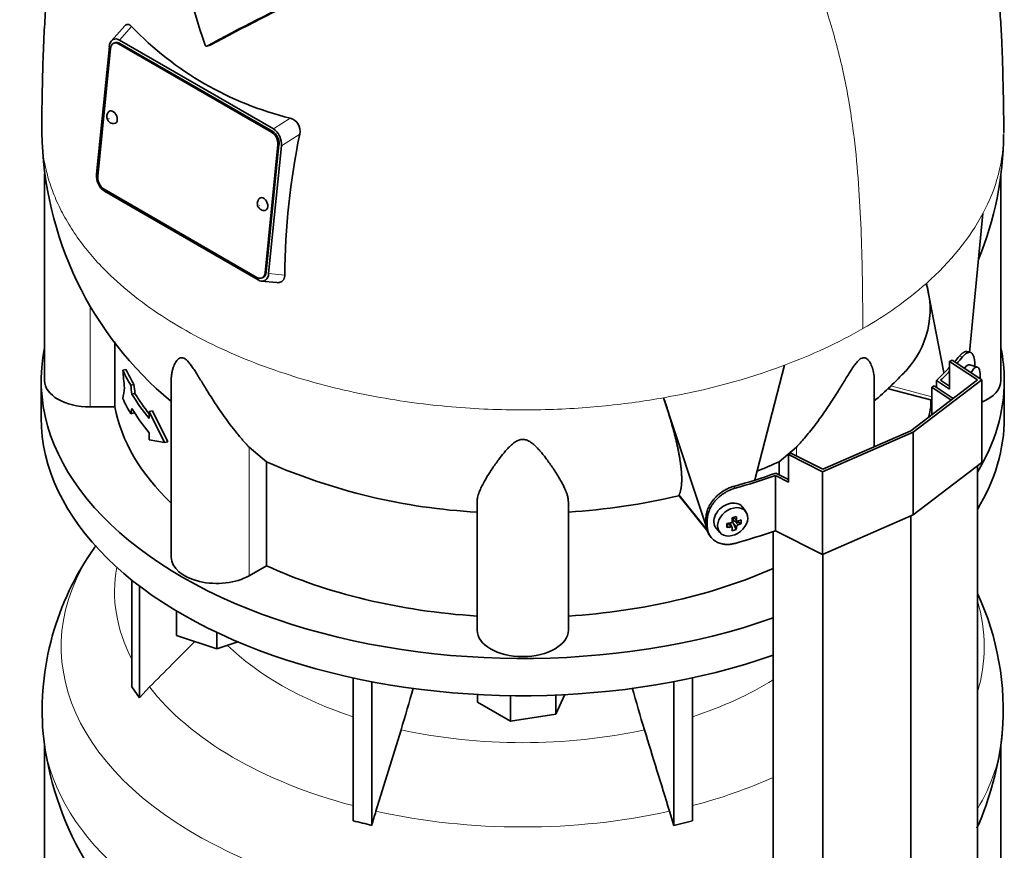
# Model space of a CAD drawing. Header units: millimetres. Extents: x 366 to 1241, y -1321 to 1490.
# Tile 8 of 19: x 943 to 1234, y -725 to -479. Entities that reach past the tile are written whole.
import ezdxf

# ---------------------------------------------------------------- set-up
doc = ezdxf.new("R2010")
doc.units = ezdxf.units.MM
for name, color, linetype in [('LOW_334-2', 7, 'Continuous'), ('M5X8_UNI7687', 7, 'Continuous'), ('VSI344-454_TERMI', 7, 'Continuous'), ('VSI344-454_TESTA', 7, 'Continuous'), ('VSI344_DIFFUSORE', 7, 'Continuous')]:
    doc.layers.add(name, color=color, linetype=linetype)

# ---------------------------------------------------------------- blocks, each defined once
blk = doc.blocks.new('SE4')
at = {"layer": 'LOW_334-2', "color": 7, "linetype": 'Continuous', "lineweight": 35}
for p, q in [((1212.56, -587.99), (1213.31, -587.61)), ((1218.31, -591.81), (1212.56, -587.99)), ((1212.56, -587.99), (1212.56, -596.22)), ((1213.31, -587.61), (1218.93, -591.34)), ((1226.06, -979.42), (1226.06, -611.33)), ((1206.4, -994.49), (1206.4, -626.15)), ((1165.64, -630.74), (1165.64, -999.12)), ((1180.31, -1005.84), (1180.31, -637.5))]:
    blk.add_line(p, q, dxfattribs=at)
at = {"layer": 'M5X8_UNI7687', "color": 7, "linetype": 'Continuous', "lineweight": 35}
for p, q in [((1226.07, -582.06), (1223.82, -581.38)), ((1157.57, -624.86), (1156.57, -623.51)), ((1151.97, -629.53), (1152.32, -628.34)), ((1153.5, -629.52), (1152.8, -628.26)), ((1153.76, -626.57), (1154.93, -627.58)), ((1154.71, -630.13), (1153.81, -628.16)), ((1153.84, -626.64), (1153.84, -627.52)), ((1156.2, -628.39), (1154.26, -627.63)), ((1148.79, -629.79), (1149.9, -631.05))]:
    blk.add_line(p, q, dxfattribs=at)
at = {"layer": 'M5X8_UNI7687', "color": 4, "linetype": 'Continuous', "lineweight": 9}
for p, q in [((1153.08, -629.37), (1152.49, -628.32)), ((1154.82, -629.31), (1153.81, -628.16)), ((1153.89, -626.54), (1154.82, -627.34)), ((1154.26, -627.63), (1155.27, -628.78))]:
    blk.add_line(p, q, dxfattribs=at)
at = {"layer": 'M5X8_UNI7687', "color": 7, "linetype": 'Continuous', "lineweight": 35}
for centre, radius, start, end in [((1216.88, -584.7), 10, 355.3007, 6.9701), ((1152.98, -627.67), 0.55, 280.2783, 358.6867), ((1155.51, -629.45), 0.71, 110.1734, 168.7917)]:
    blk.add_arc(centre, radius, start, end, dxfattribs=at)
for centre, major_axis, ratio, start_param, end_param in [((1222.5, -586.21), (1.3, 4.83), 0.345066, 0, 0.78056), ((1222.5, -586.21), (1.3, 4.83), 0.345066, 6.272967, 6.283185), ((1224.77, -586.82), (-1.28, -4.76), 0.345066, 2.435688, 4.101845), ((1152.61, -626.56), (3.89, 3.14), 0.739997, 0, 3.172175), ((1152.61, -626.56), (3.89, 3.14), 0.739997, 6.252603, 6.283185), ((1150.92, -626.97), (8.97, 2.29), 0.035701, -1.293098, -1.143406), ((1149.85, -623.36), (3.16, -9.49), 0.408248, 1.007206, 1.121766), ((1153.7, -623.72), (-1.01, -9.2), 0.152739, -1.021742, -0.87205), ((1149.99, -623.45), (9.99, 0.43), 0.510658, -1.393505, -1.278945), ((1150.13, -623.29), (2.06, -9.79), 0.279258, 1.046834, 1.161394), ((1154.07, -627.81), (0.391, 0.312), 0.744948, 1.56038, 2.087178), ((1154.26, -628.04), (-0.449, 0.845), 0.482969, 0.934611, 1.452812), ((1154.26, -628.04), (-0.837, 0.408), 0.40333, 4.914112, 5.432313), ((1149.85, -623.36), (3.16, -9.49), 0.408248, 0.650389, 0.764948), ((1149.99, -623.45), (9.99, 0.43), 0.510658, -1.036687, -0.922127), ((1149.99, -623.2), (9.99, -0.48), 0.639648, -0.984117, -0.869557), ((1148.14, -625.22), (6.65, -6.44), 0.71261, 0.529363, 0.679055), ((1149.99, -623.2), (9.99, -0.48), 0.639648, -1.340934, -1.226375), ((1150.13, -623.29), (2.06, -9.79), 0.279258, 0.690017, 0.804576), ((1150.92, -621.97), (7.61, -5.28), 0.901051, 5.557555, 5.707247)]:
    blk.add_ellipse(centre, major_axis=major_axis, ratio=ratio, start_param=start_param, end_param=end_param, dxfattribs=at)
blk.add_ellipse((1153.66, -627.87), major_axis=(-3.84, -3.1), ratio=0.739997, dxfattribs=at)
for points in [[(1154.82, -627.34), (1154.82, -627.35), (1154.82, -627.38), (1154.83, -627.42), (1154.84, -627.46), (1154.86, -627.49), (1154.88, -627.52), (1154.9, -627.55), (1154.93, -627.58), (1154.96, -627.6), (1154.99, -627.62), (1155.03, -627.63), (1155.07, -627.64), (1155.1, -627.65), (1155.14, -627.65), (1155.18, -627.64), (1155.22, -627.64), (1155.25, -627.63), (1155.27, -627.62)], [(1153.53, -629.66), (1153.53, -629.64), (1153.53, -629.62), (1153.52, -629.58), (1153.51, -629.55), (1153.5, -629.52), (1153.48, -629.49), (1153.46, -629.47), (1153.44, -629.44), (1153.41, -629.42), (1153.37, -629.4), (1153.33, -629.39), (1153.3, -629.37), (1153.26, -629.37), (1153.21, -629.36), (1153.17, -629.36), (1153.13, -629.36), (1153.09, -629.37), (1153.08, -629.37)]]:
    blk.add_open_spline(points, degree=3, dxfattribs=at)
at = {"layer": 'VSI344-454_TERMI', "color": 4, "linetype": 'Continuous', "lineweight": 9}
for p, q in [((1221.67, -579.05), (1220.74, -578.84)), ((1153.98, -617.38), (1154.36, -617.92)), ((1145.76, -626.84), (1146.13, -627.38)), ((1146.13, -629.01), (1145.76, -628.48))]:
    blk.add_line(p, q, dxfattribs=at)
at = {"layer": 'VSI344-454_TERMI', "color": 7, "linetype": 'Continuous', "lineweight": 35}
for p, q in [((1223.94, -577.69), (1223.02, -577.47)), ((1217.86, -580.43), (1218.57, -580.02)), ((1226.06, -585.87), (1217.86, -580.43)), ((1217.86, -580.43), (1217.86, -588.59)), ((1218.57, -580.02), (1227.35, -585.85)), ((1225.33, -581.84), (1225.33, -581.65)), ((1206.4, -600.93), (1226.06, -585.87)), ((1227.35, -585.85), (1207.11, -601.35)), ((1213.97, -586), (1217.86, -588.59)), ((1213.97, -588.05), (1213.97, -586)), ((1215.2, -585.94), (1217.86, -587.71)), ((1227.35, -585.85), (1227.35, -610.34)), ((1207.11, -601.35), (1180.26, -613.03)), ((1180.31, -612.29), (1206.4, -600.93)), ((1207.11, -601.35), (1207.11, -625.84)), ((1170.17, -607.96), (1170.88, -607.55)), ((1180.26, -613.03), (1170.17, -607.96)), ((1170.17, -607.96), (1170.17, -616.13)), ((1170.88, -607.55), (1180.31, -612.29)), ((1227.35, -610.34), (1207.11, -625.84)), ((1166.29, -630.51), (1166.29, -614.18)), ((1166.29, -614.18), (1170.17, -616.13)), ((1166.4, -613.47), (1170.17, -615.36)), ((1180.26, -613.03), (1180.26, -637.52)), ((1207.11, -625.84), (1180.26, -637.52)), ((1145.76, -628.48), (1145.76, -626.84)), ((1146.13, -629.01), (1146.13, -627.38)), ((1146.74, -631.7), (1147.11, -632.24)), ((1180.26, -637.52), (1166.29, -630.51))]:
    blk.add_line(p, q, dxfattribs=at)
for centre, major_axis, start_param, end_param in [((1091.54, -542.79), (143.5, 0), -0.472679, -0.450192), ((1091.54, -542.79), (144.5, 0), -0.475462, -0.449757), ((1091.54, -542.79), (143.5, 0), -0.548792, -0.494278), ((1091.54, -542.79), (144.5, 0), -0.543719, -0.506971), ((1091.54, -542.79), (143.5, 0), -1.120604, -1.022004), ((1091.54, -542.79), (144.5, 0), -1.121039, -1.027077), ((1091.54, -559.11), (144.5, 0), -1.121039, -1.027077)]:
    blk.add_ellipse(centre, major_axis=major_axis, ratio=0.57735, start_param=start_param, end_param=end_param, dxfattribs=at)
for points, knots in [([(1220.74, -578.84), (1220.78, -578.79), (1220.87, -578.68), (1221, -578.54), (1221.12, -578.41), (1221.25, -578.28), (1221.37, -578.17), (1221.5, -578.06), (1221.62, -577.96), (1221.74, -577.87), (1221.86, -577.79), (1221.97, -577.71), (1222.09, -577.65), (1222.28, -577.55), (1222.54, -577.47), (1222.81, -577.44), (1222.97, -577.46), (1223.03, -577.48)], [0, 0, 0, 0, 0.0210183, 0.0419351, 0.0627723, 0.0835523, 0.1042975, 0.1250306, 0.145774, 0.1665505, 0.1873825, 0.2082923, 0.229302, 0.2504333, 0.3124933, 0.3747088, 0.4161494, 0.4161494, 0.4161494, 0.4161494]), ([(1225.33, -581.65), (1225.33, -581.57), (1225.33, -581.41), (1225.32, -581.18), (1225.31, -580.95), (1225.3, -580.73), (1225.28, -580.52), (1225.26, -580.31), (1225.24, -580.11), (1225.21, -579.92), (1225.18, -579.73), (1225.15, -579.55), (1225.11, -579.37), (1225.04, -579.09), (1224.93, -578.74), (1224.75, -578.37), (1224.55, -578.07), (1224.32, -577.85), (1224.05, -577.71), (1223.77, -577.66), (1223.46, -577.68), (1223.17, -577.79), (1222.9, -577.93), (1222.67, -578.08), (1222.42, -578.27), (1222.18, -578.5), (1221.93, -578.76), (1221.75, -578.95), (1221.67, -579.05)], [0, 0, 0, 0, 0.020997, 0.041894, 0.062713, 0.083478, 0.10421, 0.124932, 0.145667, 0.166438, 0.187266, 0.208174, 0.229186, 0.250321, 0.31238, 0.374613, 0.43743, 0.499972, 0.562502, 0.625326, 0.687533, 0.749602, 0.791735, 0.83347, 0.874983, 0.916456, 0.958069, 1, 1, 1, 1]), ([(1145.76, -626.84), (1145.76, -626.76), (1145.76, -626.6), (1145.77, -626.36), (1145.79, -626.11), (1145.82, -625.87), (1145.86, -625.62), (1145.91, -625.37), (1145.97, -625.12), (1146.04, -624.88), (1146.11, -624.63), (1146.2, -624.38), (1146.29, -624.13), (1146.46, -623.71), (1146.73, -623.14), (1147.15, -622.42), (1147.63, -621.72), (1148.18, -621.05), (1148.78, -620.41), (1149.43, -619.82), (1150.13, -619.27), (1150.77, -618.83), (1151.36, -618.48), (1151.87, -618.2), (1152.39, -617.95), (1152.92, -617.73), (1153.45, -617.54), (1153.8, -617.43), (1153.98, -617.38)], [0, 0, 0, 0, 0.020997, 0.041894, 0.062714, 0.083478, 0.10421, 0.124932, 0.145667, 0.166438, 0.187266, 0.208175, 0.229186, 0.250321, 0.312381, 0.374613, 0.43743, 0.499971, 0.5625, 0.625324, 0.687531, 0.7496, 0.791733, 0.833468, 0.874982, 0.916455, 0.958068, 1, 1, 1, 1]), ([(1154.36, -617.92), (1154.27, -617.94), (1154.09, -617.99), (1153.83, -618.08), (1153.56, -618.17), (1153.3, -618.27), (1153.03, -618.38), (1152.77, -618.49), (1152.51, -618.61), (1152.25, -618.74), (1152, -618.87), (1151.74, -619.01), (1151.49, -619.16), (1151.07, -619.42), (1150.5, -619.81), (1149.81, -620.35), (1149.16, -620.95), (1148.56, -621.59), (1148.01, -622.26), (1147.52, -622.96), (1147.1, -623.68), (1146.79, -624.33), (1146.57, -624.91), (1146.41, -625.41), (1146.29, -625.91), (1146.2, -626.4), (1146.14, -626.89), (1146.14, -627.22), (1146.13, -627.38)], [0, 0, 0, 0, 0.021018, 0.041934, 0.062771, 0.083551, 0.104296, 0.125029, 0.145772, 0.166549, 0.18738, 0.20829, 0.2293, 0.250431, 0.312491, 0.374707, 0.437523, 0.500061, 0.56259, 0.62542, 0.687635, 0.749712, 0.791848, 0.833577, 0.875076, 0.916525, 0.958107, 1, 1, 1, 1]), ([(1146.73, -631.7), (1146.61, -631.52), (1146.41, -631.21), (1146.19, -630.74), (1146.03, -630.31), (1145.91, -629.87), (1145.82, -629.42), (1145.77, -628.96), (1145.76, -628.64), (1145.76, -628.48)], [0.6886177, 0.6886177, 0.6886177, 0.6886177, 0.7497121, 0.7918482, 0.8335767, 0.8750754, 0.916525, 0.9581066, 1, 1, 1, 1]), ([(1146.13, -629.01), (1146.13, -629.09), (1146.14, -629.25), (1146.15, -629.49), (1146.17, -629.72), (1146.2, -629.95), (1146.24, -630.18), (1146.29, -630.41), (1146.35, -630.63), (1146.41, -630.84), (1146.49, -631.06), (1146.57, -631.27), (1146.67, -631.47), (1146.83, -631.81), (1147.1, -632.25), (1147.52, -632.77), (1148.01, -633.23), (1148.56, -633.63), (1149.16, -633.97), (1149.81, -634.23), (1150.5, -634.42), (1151.15, -634.53), (1151.74, -634.57), (1152.25, -634.58), (1152.77, -634.55), (1153.3, -634.48), (1153.83, -634.38), (1154.18, -634.29), (1154.36, -634.25)], [0, 0, 0, 0, 0.020997, 0.041894, 0.062713, 0.083478, 0.10421, 0.124932, 0.145667, 0.166438, 0.187266, 0.208174, 0.229186, 0.250321, 0.31238, 0.374613, 0.43743, 0.499972, 0.562502, 0.625326, 0.687533, 0.749602, 0.791735, 0.83347, 0.874983, 0.916456, 0.958069, 1, 1, 1, 1])]:
    blk.add_open_spline(points, degree=3, knots=knots, dxfattribs=at)
at = {"layer": 'VSI344-454_TESTA', "color": 7, "linetype": 'Continuous', "lineweight": 35}
for p, q in [((973.77, -481.03), (969.83, -485.5)), ((970.35, -485.09), (970.15, -485.21)), ((970.84, -486.04), (970.48, -486.19)), ((1017.2, -512.49), (971.94, -486.36)), ((972.25, -485.27), (1017.76, -511.54)), ((1017.55, -512.34), (972.29, -486.21)), ((969.21, -487.15), (965.41, -524.99)), ((969.56, -487.72), (965.77, -525.57)), ((998.05, -487.01), (999.08, -486.74)), ((1019.65, -513.79), (1019.49, -513.46)), ((1015.27, -554.14), (1019.06, -516.3)), ((1015.62, -553.99), (1019.41, -516.14)), ((1020.12, -516.55), (1016.33, -554.39)), ((950.04, -524.89), (950.04, -586.06)), ((1233.04, -586.06), (1233.04, -524.93)), ((965.89, -527.75), (966.06, -528.1)), ((967.63, -529.37), (1012.89, -555.5)), ((967.77, -530), (1013.28, -556.27)), ((1223.76, -577.76), (1227.65, -536.62)), ((1014.34, -555.67), (1014.7, -555.52)), ((1015.17, -556.46), (1015.38, -556.33)), ((1014.1, -556.59), (1018.75, -557.06)), ((1216.19, -583.65), (1210.97, -557.28)), ((970.79, -574.56), (970.79, -593.85)), ((1160.2, -615.42), (1169.01, -581.5)), ((974.13, -582.74), (973.19, -582.96)), ((976.47, -587.22), (975.55, -587.44)), ((987.53, -585.76), (987.53, -638.32)), ((1195.55, -605.66), (1195.55, -585.76)), ((1199.8, -588.46), (1212.56, -591.9)), ((976.78, -589.84), (975.85, -590.06)), ((1146.22, -630.34), (1133.22, -591.14)), ((970.79, -593.85), (963.54, -593.85)), ((1212.29, -591.83), (1212.29, -593.85)), ((1212.56, -593.85), (1212.29, -593.85)), ((976.47, -595.65), (975.55, -595.87)), ((981.95, -594.99), (981.02, -595.21)), ((985.57, -604.39), (981.02, -595.21)), ((981.02, -595.21), (981.02, -597.32)), ((986.5, -604.17), (981.95, -594.99)), ((981.02, -601.53), (981.02, -603.64)), ((985.57, -604.39), (981.02, -603.64)), ((986.5, -604.17), (985.57, -604.39)), ((1015.7, -610.08), (1010.58, -605.8)), ((1172.5, -605.8), (1167.37, -610.08)), ((1015.7, -610.08), (1015.7, -640.87)), ((1167.37, -610.08), (1167.37, -613.96)), ((1137.75, -620.15), (1137.79, -619.91)), ((1137.8, -620.22), (1146.3, -630.74)), ((1078.04, -659.96), (1078.04, -621.93)), ((1105.04, -659.96), (1105.04, -621.93)), ((1015.7, -640.87), (1010.58, -643.83))]:
    blk.add_line(p, q, dxfattribs=at)
at = {"layer": 'VSI344-454_TESTA', "color": 4, "linetype": 'Continuous', "lineweight": 9}
for p, q in [((972.25, -485.27), (975.8, -481.25)), ((972.29, -486.21), (971.94, -486.36)), ((1022.76, -508.36), (1017.76, -511.54)), ((1017.2, -512.49), (1017.55, -512.34)), ((1025.53, -513.09), (1020.12, -516.55)), ((1019.41, -516.14), (1019.06, -516.3)), ((1015.27, -554.14), (1015.62, -553.99)), ((1016.33, -554.39), (1021.12, -554.87)), ((963.54, -593.85), (963.54, -563.9)), ((1200.49, -587.61), (1212.56, -590.85)), ((1010.58, -643.83), (1010.58, -605.8)), ((1172.5, -608.37), (1172.5, -605.8)), ((1137.79, -619.9), (1146.22, -630.34))]:
    blk.add_line(p, q, dxfattribs=at)
at = {"layer": 'VSI344-454_TESTA', "color": 7, "linetype": 'Continuous', "lineweight": 35}
for centre, radius, start, end in [((1244.4, -402.97), 260.67, 190.1859, 198.7419), ((1413.62, -1264.31), 881.42, 115.96048, 118.13059), ((1414.57, -1264.26), 881.58, 115.94686, 118.11883), ((1045.72, -414.36), 96.76, 223.7278, 256.2722), ((971.77, -487.2), 2.57, 129.2377, 178.9426), ((971.15, -486.82), 1.91, 54.594, 114.6447), ((970.4, -508.21), 1.76, 238.5094, 278.1477), ((1021.67, -512.18), 3.97, 346.6505, 74.144), ((1054.71, -510.94), 105.49, 180.9089, 230.372), ((1015.45, -515.36), 4.46, 25.2294, 58.8129), ((1014.7, -516.06), 5.44, 354.8248, 24.6127), ((1238.81, -556.76), 217.7, 168.4284, 179.5003), ((1134.06, -512.46), 99.77, 337.7855, 359.5728), ((970.83, -525.48), 5.44, 174.8247, 204.6001), ((970.08, -526.18), 4.46, 205.5704, 238.8434), ((1014.95, -533.93), 1.76, 238.5094, 278.1477), ((1014.39, -554.71), 1.91, 234.6438, 294.0123), ((1013.76, -554.34), 2.57, 309.2262, 358.9419), ((1185.29, -564.93), 26.79, 316.9004, 16.5885), ((1978.65, -489.62), 1009.78, 185.30367, 185.60415), ((1124.7, -508.75), 109.39, 310.3743, 317.0923), ((1364.36, -652.02), 395.83, 170.7261, 171.1896), ((1987.93, -470.55), 1019.11, 186.58617, 186.73463), ((1980.58, -471.47), 1010.75, 186.57578, 186.72546), ((1388.01, -674.27), 419.85, 169.0161, 169.2377), ((1385.41, -673.27), 416.24, 169.1975, 169.2533), ((1087.54, -447.46), 177.78, 246.1657, 266.9354), ((1104.64, -473.08), 150.68, 291.9447, 294.6055), ((1092.68, -428.39), 196.98, 273.5975, 283.2277)]:
    blk.add_arc(centre, radius, start, end, dxfattribs=at)
at = {"layer": 'VSI344-454_TESTA', "color": 4, "linetype": 'Continuous', "lineweight": 9}
for centre, radius, start, end in [((1184.13, -512.55), 49.73, 331.0575, 359.9691), ((1135.68, -471.55), 114.1, 299.6955, 311.2892), ((1114.82, -435.36), 155.86, 290.3453, 299.7641)]:
    blk.add_arc(centre, radius, start, end, dxfattribs=at)
at = {"layer": 'VSI344-454_TESTA', "color": 7, "linetype": 'Continuous', "lineweight": 35}
for centre, major_axis, ratio, start_param, end_param in [((971.68, -488.94), (1.2, -2.75), 0.643408, 2.425216, 3.996013), ((972.03, -488.79), (1.2, -2.75), 0.643408, 2.425216, 3.141593), ((970.14, -508.07), (-0.8, 1.83), 0.643408, 0, 0.21978), ((970.14, -508.07), (-0.8, 1.83), 0.643408, 2.920391, 6.283185), ((1016.94, -515.07), (1.2, -2.75), 0.643408, 0.85442, 2.425216), ((1017.29, -514.92), (-1.2, 2.75), 0.643408, 3.996013, 5.566809), ((967.89, -526.79), (-1.2, 2.75), 0.643408, 0.85442, 2.425216), ((1014.69, -533.79), (-0.8, 1.83), 0.643408, 0, 0.21978), ((1014.69, -533.79), (-0.8, 1.83), 0.643408, 2.920391, 6.283185), ((1013.15, -552.92), (-1.2, 2.75), 0.643408, 2.425216, 3.996013), ((1013.5, -552.77), (-1.2, 2.75), 0.643408, 3.141593, 3.996013), ((1091.54, -564.7), (-122.5, 0), 0.57735, 0.261186, 0.327396), ((1091.54, -564.7), (-121.5, 0), 0.57735, 0.260097, 0.326857), ((963.54, -586.06), (13.5, 0), 0.57735, 3.141593, 4.712389), ((1219.54, -586.06), (-13.5, 0), 0.57735, 2.187452, 3.141593), ((1091.54, -573.13), (-122.5, 0), 0.57735, 0.261186, 0.327396), ((1091.54, -566.8), (-122.5, 0), 0.57735, 0.335083, 0.446047), ((1091.54, -566.8), (-121.5, 0), 0.57735, 0.334608, 0.428513), ((1091.54, -586.06), (-121.5, 0), 0.57735, 0.111341, 0.543224), ((1091.54, -571.02), (-122.5, 0), 0.57735, 0.335083, 0.446047), ((1091.54, -586.06), (121.5, 0), 0.57735, -0.156365, -0.111341), ((1001.03, -638.32), (13.5, 0), 0.57735, 3.141593, 5.497787), ((1091.54, -586.06), (-121.5, 0), 0.57735, 0.896739, 1.459455), ((1091.54, -586.06), (121.5, 0), 0.57735, 4.82373, 5.368326), ((1091.54, -659.96), (13.5, 0), 0.57735, 3.141593, 6.283185)]:
    blk.add_ellipse(centre, major_axis=major_axis, ratio=ratio, start_param=start_param, end_param=end_param, dxfattribs=at)
at = {"layer": 'VSI344-454_TESTA', "color": 4, "linetype": 'Continuous', "lineweight": 9}
for centre in [(969.09, -508.53), (1013.64, -534.25)]:
    blk.add_ellipse(centre, major_axis=(-0.0254, 0.0582), ratio=0.643408, dxfattribs=at)
for start_param, end_param in [(5.707705, 5.986003), (5.009578, 5.287871)]:
    blk.add_ellipse((1091.54, -512.55), major_axis=(142.36, 0), ratio=0.57735, start_param=start_param, end_param=end_param, dxfattribs=at)
at = {"layer": 'VSI344-454_TESTA', "color": 7, "linetype": 'Continuous', "lineweight": 35}
for points, knots in [([(967.73, -407.21), (967.15, -408.35), (965.57, -411.49), (963.13, -416.79), (960.62, -423.03), (958.46, -429.33), (956.63, -435.6), (955.08, -441.87), (953.7, -448.52), (952.52, -455.52), (951.55, -462.83), (950.79, -470.2), (950.22, -477.64), (949.82, -484.86), (949.56, -491.57), (949.41, -497.67), (949.32, -502.48), (949.24, -506.61), (949.19, -509.84), (949.19, -511.75), (949.19, -512.57)], [0.268708, 0.268708, 0.268708, 0.268708, 0.2934569, 0.3366376, 0.3806974, 0.4228474, 0.4647229, 0.5062222, 0.54758, 0.5968675, 0.6455547, 0.6946082, 0.7468241, 0.800283, 0.8467115, 0.8891063, 0.9336417, 0.9585932, 0.9850441, 1, 1, 1, 1]), ([(1233.89, -512.58), (1233.89, -511.64), (1233.89, -509.58), (1233.83, -506.16), (1233.77, -502.76), (1233.68, -498.58), (1233.57, -493.34), (1233.35, -486.8), (1232.99, -479.83), (1232.49, -472.57), (1231.79, -465.19), (1230.91, -457.97), (1229.76, -450.61), (1228.39, -443.62), (1226.75, -436.71), (1224.87, -430.09), (1222.59, -423.37), (1220.05, -417.03), (1217.61, -411.7), (1216.04, -408.55), (1215.39, -407.3)], [0, 0, 0, 0, 0.0171147, 0.0446827, 0.0706784, 0.0973163, 0.1417862, 0.1869358, 0.2366077, 0.2889616, 0.3390296, 0.3876189, 0.4345971, 0.4858509, 0.5265937, 0.5720835, 0.6181589, 0.6628994, 0.7035656, 0.730842, 0.730842, 0.730842, 0.730842]), ([(973.77, -481.03), (973.78, -481.02), (973.9, -480.89), (974.14, -480.69), (974.46, -480.6), (974.73, -480.6), (974.93, -480.64), (975.14, -480.72), (975.36, -480.85), (975.58, -481.02), (975.72, -481.17), (975.8, -481.25)], [0.3819069, 0.3819069, 0.3819069, 0.3819069, 0.392179, 0.5097344, 0.6234902, 0.6817649, 0.7404104, 0.8020867, 0.8651418, 0.9320617, 1, 1, 1, 1]), ([(997.55, -486.72), (997.56, -486.74), (997.57, -486.78), (997.6, -486.84), (997.64, -486.9), (997.7, -486.96), (997.76, -487.01), (997.84, -487.04), (997.91, -487.05), (997.98, -487.04), (998.03, -487.02), (998.05, -487.01)], [0, 0, 0, 0, 0.083882, 0.167351, 0.251899, 0.376428, 0.501233, 0.625666, 0.750014, 0.87532, 1, 1, 1, 1]), ([(969.11, -506.4), (969.09, -506.41), (968.9, -506.54), (968.65, -506.96), (968.45, -507.54), (968.43, -508.17), (968.62, -508.84), (969.02, -509.39), (969.34, -509.61), (969.49, -509.7)], [0, 0, 0, 0, 0.016071, 0.188666, 0.346757, 0.501927, 0.66984, 0.88022, 1, 1, 1, 1]), ([(1013.66, -532.12), (1013.64, -532.13), (1013.45, -532.26), (1013.2, -532.68), (1012.99, -533.26), (1012.98, -533.89), (1013.17, -534.56), (1013.56, -535.11), (1013.89, -535.33), (1014.03, -535.42)], [0, 0, 0, 0, 0.016071, 0.188666, 0.346757, 0.501927, 0.66984, 0.88022, 1, 1, 1, 1]), ([(1021.12, -554.87), (1021.11, -554.92), (1021.11, -555.04), (1021.09, -555.21), (1021.07, -555.37), (1021.02, -555.58), (1020.94, -555.83), (1020.82, -556.09), (1020.66, -556.33), (1020.42, -556.6), (1020.06, -556.87), (1019.52, -557.05), (1019.07, -557.08), (1018.81, -557.06), (1018.76, -557.06)], [0, 0, 0, 0, 0.0335571, 0.0667874, 0.0997731, 0.1325985, 0.1958636, 0.2580457, 0.3183352, 0.3781439, 0.4957181, 0.6141111, 0.7362695, 0.7635613, 0.7635613, 0.7635613, 0.7635613]), ([(1010.58, -605.8), (1010.36, -605.56), (1009.92, -605.09), (1009.21, -604.3), (1008.4, -603.36), (1007.47, -602.26), (1006.15, -600.63), (1004.58, -598.6), (1002.84, -596.21), (1001.3, -593.97), (999.94, -591.9), (998.73, -590.01), (997.35, -587.78), (996.09, -585.7), (994.9, -583.77), (994.09, -582.49), (993.29, -581.34), (992.49, -580.35), (991.65, -579.57), (990.84, -579.23), (990.2, -579.31), (989.66, -579.62), (989.19, -580.09), (988.6, -580.94), (988.14, -582), (987.8, -583.23), (987.6, -584.32), (987.54, -585.18), (987.53, -585.66), (987.53, -585.76)], [0, 0, 0, 0, 0.020247, 0.0413012, 0.0631676, 0.0911499, 0.1206822, 0.1725651, 0.2189806, 0.2600001, 0.2962057, 0.3283254, 0.3570821, 0.4069553, 0.4285992, 0.4484587, 0.4665056, 0.4826091, 0.4971306, 0.5113122, 0.5266668, 0.543344, 0.562023, 0.5826937, 0.6304427, 0.6595254, 0.6923195, 0.7261108, 0.734395, 0.734395, 0.734395, 0.734395]), ([(1195.55, -585.76), (1195.55, -585.61), (1195.53, -584.74), (1195.34, -583.29), (1194.77, -581.53), (1194.08, -580.28), (1193.42, -579.61), (1192.87, -579.32), (1192.33, -579.23), (1191.6, -579.48), (1190.81, -580.12), (1190.05, -581), (1189.27, -582.08), (1188.49, -583.26), (1187.66, -584.61), (1186.44, -586.61), (1184.72, -589.43), (1182.86, -592.35), (1181.15, -594.89), (1179.62, -597.07), (1178, -599.26), (1176.39, -601.3), (1174.96, -603.04), (1173.66, -604.54), (1172.88, -605.39), (1172.5, -605.8)], [0.2656377, 0.2656377, 0.2656377, 0.2656377, 0.2789295, 0.3409942, 0.392778, 0.4359518, 0.4604978, 0.4716154, 0.4871189, 0.5000341, 0.5129562, 0.5284792, 0.5444389, 0.5641957, 0.583938, 0.6074587, 0.6593255, 0.7214848, 0.7571561, 0.7963778, 0.8446458, 0.8874257, 0.9275339, 0.9650516, 1, 1, 1, 1]), ([(1137.79, -619.9), (1137.81, -619.85), (1137.87, -619.73), (1137.95, -619.55), (1138.02, -619.36), (1138.09, -619.17), (1138.15, -618.96), (1138.21, -618.75), (1138.26, -618.53), (1138.31, -618.3), (1138.36, -618.07), (1138.4, -617.83), (1138.44, -617.58), (1138.47, -617.32), (1138.5, -617.06), (1138.53, -616.79), (1138.55, -616.51), (1138.56, -616.22), (1138.58, -615.93), (1138.58, -615.63), (1138.59, -615.32), (1138.59, -615.01), (1138.58, -614.69), (1138.57, -614.36), (1138.56, -614.03), (1138.54, -613.68), (1138.52, -613.34), (1138.49, -612.98), (1138.46, -612.62), (1138.42, -612.25), (1138.38, -611.88), (1138.34, -611.5), (1138.29, -611.11), (1138.24, -610.72), (1138.19, -610.32), (1138.13, -609.91), (1138.03, -609.31), (1137.9, -608.51), (1137.71, -607.49), (1137.51, -606.45), (1137.28, -605.38), (1137.03, -604.29), (1136.77, -603.17), (1136.48, -602.04), (1136.18, -600.89), (1135.87, -599.72), (1135.53, -598.53), (1135.18, -597.33), (1134.82, -596.12), (1134.44, -594.89), (1134.05, -593.65), (1133.65, -592.4), (1133.36, -591.56), (1133.23, -591.14)], [0, 0, 0, 0, 0.014374, 0.02874, 0.043097, 0.057447, 0.071789, 0.086123, 0.100449, 0.114767, 0.129077, 0.143379, 0.157674, 0.171961, 0.186239, 0.200511, 0.214774, 0.22903, 0.243278, 0.257518, 0.27175, 0.285975, 0.300193, 0.314402, 0.328604, 0.342798, 0.356985, 0.371164, 0.385335, 0.399499, 0.413655, 0.427804, 0.441945, 0.456079, 0.470204, 0.484323, 0.498433, 0.531555, 0.564441, 0.597091, 0.629505, 0.661683, 0.693625, 0.72533, 0.756799, 0.78803, 0.819025, 0.849782, 0.880302, 0.910583, 0.940627, 0.970433, 1, 1, 1, 1]), ([(1105.04, -621.93), (1105.03, -621.75), (1105.02, -621.38), (1104.93, -620.78), (1104.76, -620.08), (1104.5, -619.26), (1104.02, -618.07), (1103.29, -616.58), (1102.3, -614.85), (1101.29, -613.22), (1100.3, -611.72), (1099.33, -610.34), (1098.14, -608.73), (1096.96, -607.23), (1095.72, -605.88), (1094.82, -605.01), (1093.9, -604.28), (1092.91, -603.71), (1091.79, -603.4), (1090.61, -603.54), (1089.59, -604.01), (1088.66, -604.67), (1087.77, -605.47), (1086.54, -606.75), (1085.34, -608.21), (1084.13, -609.82), (1083.15, -611.19), (1082.21, -612.57), (1081.06, -614.37), (1080.02, -616.14), (1079.18, -617.82), (1078.58, -619.23), (1078.14, -620.62), (1078.07, -621.51), (1078.04, -621.93)], [0, 0, 0, 0, 0.020247, 0.041301, 0.063168, 0.09115, 0.120682, 0.172565, 0.218981, 0.26, 0.296206, 0.328325, 0.357082, 0.406955, 0.428599, 0.448459, 0.466506, 0.482609, 0.497131, 0.511312, 0.526667, 0.543344, 0.562023, 0.582694, 0.630443, 0.659525, 0.692319, 0.726111, 0.759233, 0.82594, 0.865768, 0.902245, 0.953307, 1, 1, 1, 1])]:
    blk.add_open_spline(points, degree=3, knots=knots, dxfattribs=at)
at = {"layer": 'VSI344-454_TESTA', "color": 4, "linetype": 'Continuous', "lineweight": 9}
blk.add_open_spline([(1173.04, -448.22), (1174.07, -452.79), (1176.87, -462.44), (1182.01, -477.78), (1186.38, -493.66), (1189.03, -508.68), (1190.6, -522.77), (1191.48, -536.32), (1191.95, -549.56), (1192.1, -560.89), (1192.2, -567.93), (1192.2, -570.66)], degree=3, knots=[0, 0, 0, 0, 0.117079, 0.240569, 0.360617, 0.476421, 0.590288, 0.703407, 0.816259, 0.929029, 1, 1, 1, 1], dxfattribs=at)
blk.add_rational_spline([(949.18, -512.57), (949.22, -578.41), (1042.51, -607.17), (1133.23, -591.14)], [0.668581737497, 0.547065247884, 0.657538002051, 1], degree=3, dxfattribs=at)
at = {"layer": 'VSI344_DIFFUSORE', "color": 7, "linetype": 'Continuous', "lineweight": 35}
for p, q in [((949.04, -586.06), (949.04, -597.08)), ((1234.04, -597.08), (1234.04, -586.06)), ((975.83, -676.74), (975.83, -645.1)), ((978.13, -679.94), (978.13, -646.89)), ((989.03, -661.5), (989.03, -654.23)), ((1001.03, -665.5), (1001.03, -660.63)), ((1001.03, -665.5), (989.03, -661.5)), ((1007.26, -663.42), (1001.03, -665.5)), ((1041.31, -716.42), (1041.31, -674.08)), ((1046.86, -717.74), (1046.86, -675.21)), ((1136.22, -717.74), (1136.22, -675.21)), ((1141.76, -716.42), (1141.76, -674.08)), ((975.83, -676.74), (978.13, -679.94)), ((978.13, -679.94), (981.12, -676.76)), ((1078.16, -681.22), (1078.16, -678.99)), ((1087.95, -686.88), (1078.16, -681.22)), ((1087.95, -686.88), (1087.95, -679.33)), ((1104.01, -679.04), (1101.34, -684.8)), ((1101.34, -684.8), (1101.34, -679.16)), ((1101.34, -684.8), (1087.95, -686.88)), ((1055.52, -689.44), (1048.1, -713.56)), ((950.04, -694.17), (950.04, -757.52)), ((1233.04, -757.52), (1233.04, -694.24)), ((1134.98, -713.56), (1136.22, -717.74)), ((1136.22, -717.74), (1141.76, -716.42))]:
    blk.add_line(p, q, dxfattribs=at)
for centre, radius, start, end in [((1061.23, -703.11), 117.74, 144.5718, 145.0686), ((1032.46, -683.85), 83.13, 144.6032, 184.5861), ((1150.61, -683.75), 83.11, 355.3638, 24.6434), ((629.83, -558.51), 445.37, 342.904, 344.5575), ((1553.25, -558.51), 445.37, 195.4332, 197.096), ((1139.51, -680.4), 94.48, 336.1637, 353.8753), ((1043.6, -680.33), 94.56, 186.2219, 233.5673), ((1249.92, -775.68), 211.17, 162.8912, 164.0764), ((1010.91, -855.8), 142.66, 75.4059, 77.6951)]:
    blk.add_arc(centre, radius, start, end, dxfattribs=at)
for centre, start_param, end_param in [((1091.54, -586.06), 3.023053, 5.259265), ((1091.54, -586.06), 0, 0.118539), ((1091.54, -586.06), 5.946965, 6.283185), ((1091.54, -597.08), 3.141593, 5.259265), ((1091.54, -597.08), 5.946965, 6.283185)]:
    blk.add_ellipse(centre, major_axis=(142.5, 0), ratio=0.57735, start_param=start_param, end_param=end_param, dxfattribs=at)
at = {"layer": 'VSI344_DIFFUSORE', "color": 4, "linetype": 'Continuous', "lineweight": 9}
for centre, major_axis, start_param, end_param in [((1091.54, -664.81), (136.58, 0), 2.76304, 5.285895), ((1091.54, -648.48), (120.79, 0), 3.038624, 3.432735), ((1091.54, -664.81), (136.58, 0), 0, 0.173656), ((1091.54, -634.72), (-101.4, 0), 0.532702, 1.052595), ((1091.54, -664.81), (136.58, 0), 6.10953, 6.283185), ((1091.54, -634.72), (101.4, 0), 5.23059, 5.5319), ((1091.54, -648.48), (-120.79, 0), 0.417538, 1.141984), ((1091.54, -686.48), (-142.13, 0), 0.048872, 2.119254), ((1091.54, -634.72), (-101.4, 0), 1.207688, 1.933905), ((1091.54, -686.48), (-142.13, 0), 2.812882, 3.092881), ((1091.54, -648.48), (120.79, 0), -1.141984, -0.910344), ((1091.54, -648.48), (-120.79, 0), 1.202936, 1.938657)]:
    blk.add_ellipse(centre, major_axis=major_axis, ratio=0.57735, start_param=start_param, end_param=end_param, dxfattribs=at)
at = {"layer": 'VSI344_DIFFUSORE', "color": 7, "linetype": 'Continuous', "lineweight": 35}
for points in [[(981.12, -676.76), (985.57, -672.28), (990.02, -667.8), (994.47, -663.32)], [(1127.55, -689.44), (1130.03, -697.48), (1132.5, -705.52), (1134.98, -713.56)]]:
    blk.add_open_spline(points, degree=3, dxfattribs=at)

msp = doc.modelspace()

# ---------------------------------------------------------------- block references
msp.add_blockref('SE4', (0, 0))

doc.saveas('drawing.dxf')
